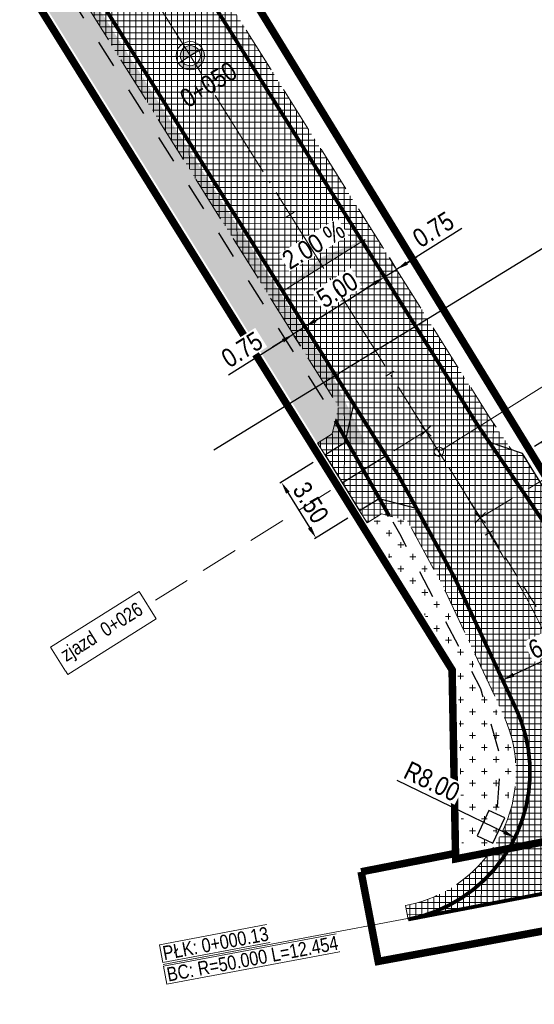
# Model space of a CAD drawing. Header units: metres. Extents: x 6467369 to 7543668, y 5829073 to 6004987.
# Tile 2 of 256: x 7543581 to 7543609, y 5829073 to 5829125. Entities that reach past the tile are written whole.
import ezdxf

# ---------------------------------------------------------------- set-up
doc = ezdxf.new("R2010")
doc.units = ezdxf.units.M
for name, pattern in [('1', [0]), ('3', [1, 0.5, -0.5]), ('ACAD_ISO04W100', [30, 24, -3, 0, -3]), ('DASHED', [0.75, 0.5, -0.25]), ('DASHED2', [0.375, 0.25, -0.125]), ('GDE', [0]), ('HIDDEN', [0.375, 0.25, -0.125]), ('JIS_02_2.0', [3, 2, -1]), ('PHANTOM2', [1.25, 0.625, -0.125, 0.125, -0.125, 0.125, -0.125])]:
    doc.linetypes.add(name, pattern=pattern)
doc.layers.get('0').update_dxf_attribs({"lineweight": 0})
doc.layers.get('Defpoints').update_dxf_attribs({"lineweight": 0})
for name, color, linetype, lineweight in [('_D-krawędź jezdni', 253, 'Continuous', 30), ('_D-krawędź pobocza', 253, 'HIDDEN', 15), ('_D-krawężnik wyniesiony BET', 7, 'Continuous', 30), ('_D-krawężnik zaniżony BET', 7, 'DASHED', 30), ('_D-kreskowanie jezdni', 254, 'Continuous', 13), ('_D-kreskowanie pobocze', 32, '1', 13), ('_D-kreskowanie zakrzaczenia', 240, 'Continuous', 9), ('_D-kreskowanie zjazd MB', 4, '1', 13), ('_D-linia ograniczonego użytkowania', 150, 'GDE', 18), ('_D-linia rozgraniczająca inw.', 6, 'GDE', 18), ('_D-wymiary-plan', 5, 'Continuous', 0), ('_Opis', 7, 'Continuous', 0), ('_T-obiekt studnia kanału tech', 30, '1', 30), ('_T-trasa kanał technologiczny', 30, '3', 30), ('C-DROGI-SYTUACJA-ETYKIETY', 7, 'Continuous', 0), ('C-ROAD', 7, 'Continuous', 0), ('C-ROAD-TEXT', 11, 'Continuous', 0)]:
    doc.layers.add(name, color=color, linetype=linetype, lineweight=lineweight)
doc.layers.add('_pomocnicza', color=6, linetype='Continuous', lineweight=30, plot=False)
doc.layers.add('_T-rura osłonowa kanał tech', color=250, linetype='Continuous', lineweight=80, transparency=0.45)
doc.styles.add('ROAD SYSTEM', font='ARIALN.TTF', dxfattribs={"height": 10})
doc.styles.add('STYLE2', font='ARIALN.TTF', dxfattribs={"height": 1})
doc.dimstyles.new('Standard - DROGA wymiary zrobione przez Daniela', dxfattribs={"dimscale": 0.5, "dimtxt": 1, "dimasz": 1.3, "dimexe": 0.18, "dimexo": 1.5, "dimgap": 0.5, "dimtad": 1, "dimrnd": 0.05, "dimzin": 0, "dimdsep": 46, "dimtxsty": 'STYLE2', "dimcen": 0.09, "dimadec": 0, "dimazin": 0, "dimtfac": 1, "dimtofl": 0, "dimtmove": 1, "dimatfit": 3, "dimfxl": 1, "dimtfill": 1, "dimtolj": 1, "dimtzin": 0, "dimarcsym": 1})

# ---------------------------------------------------------------- blocks, each defined once
blk = doc.blocks.new('*D109')
at = {"layer": '_D-wymiary-plan', "color": 0, "lineweight": -2, "ltscale": 0.01, "transparency": 16777216}
for p, q in [((7543600.137, 5829112.356), (7543600.488, 5829111.797)), ((7543596.851, 5829109.408), (7543599.985, 5829111.375)), ((7543595.902, 5829109.698), (7543596.253, 5829109.139))]:
    blk.add_line(p, q, dxfattribs=at)
at = {"layer": '_D-wymiary-plan', "color": 0, "ltscale": 0.01, "transparency": 16777216}
for points in [[(7543599.927, 5829111.467), (7543600.042, 5829111.284), (7543600.535, 5829111.721)], [(7543596.794, 5829109.5), (7543596.909, 5829109.317), (7543596.301, 5829109.063)]]:
    blk.add_solid(points, dxfattribs=at)
at = {"layer": 'Defpoints', "color": 0, "ltscale": 0.01, "transparency": 16777216}
for p in [(7543600.535, 5829111.721), (7543600.535, 5829111.721), (7543596.301, 5829109.063)]:
    blk.add_point(p, dxfattribs=at)
at = {"layer": '_D-wymiary-plan', "color": 0, "ltscale": 0.01, "transparency": 16777216, "insert": (7543598.014, 5829111.036), "char_height": 1, "attachment_point": 5, "rotation": 32.1182, "style": 'STYLE2', "bg_fill": 3, "box_fill_scale": 1.1, "bg_fill_color": 256, "bg_fill_true_color": 13158600, "bg_fill_transparency": 0}
blk.add_mtext('\\A1;5.00', dxfattribs=at)
blk = doc.blocks.new('*D110')
at = {"layer": '_D-wymiary-plan', "color": 0, "lineweight": -2, "ltscale": 0.01, "transparency": 16777216}
for p, q in [((7543604.651, 5829114.305), (7543601.171, 5829112.12)), ((7543600.772, 5829112.755), (7543601.123, 5829112.196)), ((7543601.721, 5829112.465), (7543602.272, 5829112.811)), ((7543600.535, 5829111.721), (7543601.171, 5829112.12)), ((7543599.985, 5829111.375), (7543599.434, 5829111.03)), ((7543600.934, 5829111.086), (7543600.583, 5829111.645))]:
    blk.add_line(p, q, dxfattribs=at)
at = {"layer": '_D-wymiary-plan', "color": 0, "ltscale": 0.01, "transparency": 16777216}
for points in [[(7543601.664, 5829112.557), (7543601.779, 5829112.374), (7543601.171, 5829112.12)], [(7543599.927, 5829111.467), (7543600.042, 5829111.284), (7543600.535, 5829111.721)]]:
    blk.add_solid(points, dxfattribs=at)
at = {"layer": 'Defpoints', "color": 0, "ltscale": 0.01, "transparency": 16777216}
for p in [(7543601.171, 5829112.12), (7543601.171, 5829112.12), (7543600.535, 5829111.721)]:
    blk.add_point(p, dxfattribs=at)
at = {"layer": '_D-wymiary-plan', "color": 0, "ltscale": 0.01, "transparency": 16777216, "insert": (7543603.13, 5829114.248), "char_height": 1, "attachment_point": 5, "rotation": 32.1182, "style": 'STYLE2', "bg_fill": 3, "box_fill_scale": 1.1, "bg_fill_color": 256, "bg_fill_true_color": 13158600, "bg_fill_transparency": 0}
blk.add_mtext('\\A1;0.75', dxfattribs=at)
blk = doc.blocks.new('*D111')
at = {"layer": '_D-wymiary-plan', "color": 0, "lineweight": -2, "ltscale": 0.01, "transparency": 16777216}
for p, q in [((7543596.851, 5829109.408), (7543597.402, 5829109.754)), ((7543596.301, 5829109.063), (7543595.665, 5829108.664)), ((7543596.699, 5829108.427), (7543596.348, 5829108.986)), ((7543592.224, 5829106.504), (7543595.665, 5829108.664)), ((7543595.115, 5829108.318), (7543594.564, 5829107.973)), ((7543596.064, 5829108.029), (7543595.713, 5829108.588))]:
    blk.add_line(p, q, dxfattribs=at)
at = {"layer": '_D-wymiary-plan', "color": 0, "ltscale": 0.01, "transparency": 16777216}
for points in [[(7543596.794, 5829109.5), (7543596.909, 5829109.317), (7543596.301, 5829109.063)], [(7543595.057, 5829108.41), (7543595.172, 5829108.227), (7543595.665, 5829108.664)]]:
    blk.add_solid(points, dxfattribs=at)
at = {"layer": 'Defpoints', "color": 0, "ltscale": 0.01, "transparency": 16777216}
for p in [(7543596.301, 5829109.063), (7543595.665, 5829108.664), (7543595.665, 5829108.664)]:
    blk.add_point(p, dxfattribs=at)
at = {"layer": '_D-wymiary-plan', "color": 0, "ltscale": 0.01, "transparency": 16777216, "insert": (7543592.936, 5829107.849), "char_height": 1, "attachment_point": 5, "rotation": 32.1182, "style": 'STYLE2', "bg_fill": 3, "box_fill_scale": 1.1, "bg_fill_color": 256, "bg_fill_true_color": 13158600, "bg_fill_transparency": 0}
blk.add_mtext('\\A1;0.75', dxfattribs=at)
blk = doc.blocks.new('*D112')
at = {"layer": '_D-wymiary-plan', "color": 0, "lineweight": -2, "ltscale": 0.01, "transparency": 16777216}
for p, q in [((7543611.846, 5829092.594), (7543607.409, 5829090.515)), ((7543612.753, 5829092.191), (7543612.473, 5829092.788)), ((7543606.502, 5829090.918), (7543606.782, 5829090.32))]:
    blk.add_line(p, q, dxfattribs=at)
at = {"layer": '_D-wymiary-plan', "color": 0, "ltscale": 0.01, "transparency": 16777216}
for points in [[(7543611.8, 5829092.692), (7543611.892, 5829092.496), (7543612.435, 5829092.87)], [(7543607.363, 5829090.613), (7543607.455, 5829090.417), (7543606.821, 5829090.239)]]:
    blk.add_solid(points, dxfattribs=at)
at = {"layer": 'Defpoints', "color": 0, "ltscale": 0.01, "transparency": 16777216}
for p in [(7543612.435, 5829092.87), (7543606.821, 5829090.239), (7543606.821, 5829090.239)]:
    blk.add_point(p, dxfattribs=at)
at = {"layer": '_D-wymiary-plan', "color": 0, "ltscale": 0.01, "transparency": 16777216, "insert": (7543609.305, 5829092.243), "char_height": 1, "attachment_point": 5, "rotation": 25.1093, "style": 'STYLE2', "bg_fill": 3, "box_fill_scale": 1.1, "bg_fill_color": 256, "bg_fill_true_color": 13158600, "bg_fill_transparency": 0}
blk.add_mtext('\\A1;6.20', dxfattribs=at)
blk = doc.blocks.new('*D114')
at = {"layer": '_D-wymiary-plan', "color": 0, "lineweight": -2, "ltscale": 0.01, "transparency": 16777216}
blk.add_line((7543601.194, 5829084.892), (7543606.9, 5829082.129), dxfattribs=at)
at = {"layer": '_D-wymiary-plan', "color": 0, "ltscale": 0.01, "transparency": 16777216}
blk.add_solid([(7543606.947, 5829082.226), (7543606.853, 5829082.031), (7543607.485, 5829081.845)], dxfattribs=at)
at = {"layer": 'Defpoints', "color": 0, "ltscale": 0.01, "transparency": 16777216}
for p in [(7543600.285, 5829085.333), (7543607.485, 5829081.845)]:
    blk.add_point(p, dxfattribs=at)
at = {"layer": '_D-wymiary-plan', "color": 0, "ltscale": 0.01, "transparency": 16777216, "insert": (7543603.061, 5829084.833), "char_height": 1, "attachment_point": 5, "rotation": 334.1565, "style": 'STYLE2', "bg_fill": 3, "box_fill_scale": 1.1, "bg_fill_color": 256, "bg_fill_true_color": 13158600, "bg_fill_transparency": 0}
blk.add_mtext('\\A1;R8.00', dxfattribs=at)
blk = doc.blocks.new('*D115')
at = {"layer": '_D-wymiary-plan', "color": 0, "lineweight": -2, "ltscale": 0.01, "transparency": 16777216}
for p, q in [((7543608.528, 5829102.702), (7543608.954, 5829102.966)), ((7543610.38, 5829100.493), (7543609.22, 5829102.366)), ((7543610.372, 5829099.724), (7543610.798, 5829099.988))]:
    blk.add_line(p, q, dxfattribs=at)
at = {"layer": '_D-wymiary-plan', "color": 0, "ltscale": 0.01, "transparency": 16777216}
for points in [[(7543609.312, 5829102.423), (7543609.127, 5829102.309), (7543608.877, 5829102.918)], [(7543610.472, 5829100.55), (7543610.287, 5829100.436), (7543610.722, 5829099.94)]]:
    blk.add_solid(points, dxfattribs=at)
at = {"layer": 'Defpoints', "color": 0, "ltscale": 0.01, "transparency": 16777216}
for p in [(7543608.877, 5829102.918), (7543607.89, 5829102.307), (7543609.735, 5829099.329)]:
    blk.add_point(p, dxfattribs=at)
at = {"layer": '_D-wymiary-plan', "color": 0, "ltscale": 0.01, "transparency": 16777216, "insert": (7543610.446, 5829101.83), "char_height": 1, "attachment_point": 5, "rotation": 301.77, "style": 'STYLE2', "bg_fill": 3, "box_fill_scale": 1.1, "bg_fill_color": 256, "bg_fill_true_color": 13158600, "bg_fill_transparency": 0}
blk.add_mtext('\\A1;3.50', dxfattribs=at)
blk = doc.blocks.new('*D131')
at = {"layer": '_D-wymiary-plan', "color": 0, "lineweight": -2, "ltscale": 0.01, "transparency": 16777216}
for p, q in [((7543596.722, 5829101.83), (7543594.958, 5829100.734)), ((7543595.377, 5829100.229), (7543596.538, 5829098.361)), ((7543598.569, 5829098.858), (7543596.805, 5829097.761))]:
    blk.add_line(p, q, dxfattribs=at)
at = {"layer": '_D-wymiary-plan', "color": 0, "ltscale": 0.01, "transparency": 16777216}
for points in [[(7543595.469, 5829100.286), (7543595.285, 5829100.172), (7543595.034, 5829100.781)], [(7543596.63, 5829098.418), (7543596.446, 5829098.304), (7543596.882, 5829097.809)]]:
    blk.add_solid(points, dxfattribs=at)
at = {"layer": 'Defpoints', "color": 0, "ltscale": 0.01, "transparency": 16777216}
for p in [(7543597.359, 5829102.226), (7543599.206, 5829099.254), (7543596.882, 5829097.809)]:
    blk.add_point(p, dxfattribs=at)
at = {"layer": '_D-wymiary-plan', "color": 0, "ltscale": 0.01, "transparency": 16777216, "insert": (7543596.604, 5829099.697), "char_height": 1, "attachment_point": 5, "rotation": 301.8612, "style": 'STYLE2', "bg_fill": 3, "box_fill_scale": 1.1, "bg_fill_color": 256, "bg_fill_true_color": 13158600, "bg_fill_transparency": 0}
blk.add_mtext('\\A1;3.50', dxfattribs=at)
blk = doc.blocks.new('kilometraz2')
at = {"linetype": 'ByBlock', "lineweight": -2}
for points in [[(0, 0.5), (0, 0.7, 0.414214), (-0.7, 0, 0.414214), (0, -0.7), (0, -0.5, -0.414214), (-0.5, 0, -0.414214)], [(0, -0.5, 0.414214), (0.5, 0, 0.414214), (0, 0.5)]]:
    blk.add_hatch(color=0, dxfattribs=at).paths.add_polyline_path(points)
at = {"color": 0, "linetype": 'ByBlock', "lineweight": -2}
for p, q in [((0, 0.5), (0, 0.7)), ((0, 0.5), (0, -0.5)), ((0, -0.5), (0, -0.7))]:
    blk.add_line(p, q, dxfattribs=at)
for radius in [0.7, 0.5]:
    blk.add_circle((0, 0), radius, dxfattribs=at)
blk = doc.blocks.new('AeccTickCircle')
blk.add_circle((0, 0), 1)
blk = doc.blocks.new('AeccTickLine')
blk.add_line((0, -0.5), (0, 0.5))

msp = doc.modelspace()

# ---------------------------------------------------------------- hatches: boundary and pattern name
at = {"layer": '_D-kreskowanie jezdni', "ltscale": 0.01, "transparency": 33554610}
h = msp.add_hatch(dxfattribs=at)
h.set_pattern_fill('ANSI37', color=256, scale=0.1, angle=45)
edge = h.paths.add_edge_path()
edge.add_line((7543541.948, 5829205.051), (7543539.962, 5829208.288))
edge.add_line((7543539.962, 5829208.288), (7543536.326, 5829204.653))
edge.add_line((7543536.326, 5829204.653), (7543537.7, 5829202.414))
edge.add_line((7543537.7, 5829202.414), (7543597.914, 5829106.492))
edge.add_line((7543597.914, 5829106.492), (7543601.244, 5829101.187))
edge.add_line((7543601.244, 5829101.187), (7543601.307, 5829101.076))
edge.add_line((7543601.307, 5829101.076), (7543604.277, 5829095.666))
edge.add_line((7543604.277, 5829095.666), (7543607.529, 5829088.727))
edge.add_arc((7543600.285, 5829085.333), 8, -79.1489, 25.1093, ccw=False)
edge.add_line((7543601.791, 5829077.476), (7543623.839, 5829081.702))
edge.add_arc((7543622.333, 5829089.559), 8, 198.2095, 280.8497, ccw=False)
edge.add_arc((7543564.293, 5829070.466), 53.1, 18.2095, 24.9562)
edge.add_line((7543612.435, 5829092.87), (7543609.116, 5829098.497))
edge.add_line((7543609.116, 5829098.497), (7543605.552, 5829103.741))
edge.add_line((7543605.552, 5829103.741), (7543605.479, 5829103.846))
edge.add_line((7543605.479, 5829103.846), (7543602.176, 5829109.108))
edge.add_line((7543602.176, 5829109.108), (7543541.948, 5829205.051))
at = {"layer": '_D-kreskowanie pobocze', "ltscale": 0.01, "transparency": 33554623}
h = msp.add_hatch(dxfattribs=at)
h.set_pattern_fill('NET', color=256, scale=0.1)
h.paths.add_polyline_path([(7543542.586, 5829205.447), (7543540.507, 5829208.833), (7543539.962, 5829208.288), (7543541.948, 5829205.051), (7543605.479, 5829103.846), (7543605.552, 5829103.741), (7543606.114, 5829102.914), (7543607.295, 5829102.51), (7543606.17, 5829104.166), (7543606.105, 5829104.259)])
h.paths.add_polyline_path([(7543537.7, 5829202.414), (7543536.326, 5829204.653), (7543535.781, 5829204.107), (7543537.063, 5829202.018), (7543598.085, 5829104.809), (7543597.749, 5829103.353), (7543596.96, 5829102.861), (7543597.359, 5829102.226), (7543598.41, 5829102.881), (7543598.886, 5829104.944)])
h = msp.add_hatch(dxfattribs=at)
h.set_pattern_fill('NET', color=256, scale=0.1)
h.paths.add_polyline_path([(7543602.241, 5829099.376), (7543600.242, 5829099.899), (7543599.206, 5829099.254), (7543599.603, 5829098.617), (7543600.365, 5829099.091), (7543601.738, 5829098.732), (7543603.608, 5829095.326), (7543606.85, 5829088.409, -0.489128), (7543601.65, 5829078.212), (7543601.791, 5829077.476, 0.489128), (7543607.529, 5829088.727), (7543604.277, 5829095.666)])
h.paths.add_polyline_path([(7543609.75, 5829098.898), (7543609.728, 5829098.93), (7543609.706, 5829097.496), (7543612.435, 5829092.87, -0.029447), (7543614.733, 5829087.059, 0.377071), (7543623.839, 5829081.702), (7543623.697, 5829082.438, -0.377072), (7543615.446, 5829087.293, 0.029617), (7543613.099, 5829093.219)])
at = {"layer": '_D-kreskowanie zakrzaczenia', "lineweight": 13, "ltscale": 0.01, "transparency": 33554610}
h = msp.add_hatch(dxfattribs=at)
h.set_pattern_fill('CROSS', color=256, scale=0.1)
h.paths.add_polyline_path([(7543601.522, 5829098.773), (7543599.537, 5829098.727), (7543604.431, 5829090.867), (7543604.66, 5829081.065), (7543606.145, 5829081.354), (7543606.799, 5829082.78), (7543607.08, 5829083.691), (7543607.249, 5829084.562), (7543607.328, 5829085.411), (7543607.325, 5829086.264), (7543607.239, 5829087.111)])
at = {"layer": '_D-kreskowanie zjazd MB', "ltscale": 0.01, "transparency": 33554623}
h = msp.add_hatch(dxfattribs=at)
h.set_pattern_fill('NET', color=256, scale=0.1)
h.paths.add_polyline_path([(7543607.89, 5829102.307), (7543606.114, 5829102.914), (7543609.116, 5829098.497), (7543609.706, 5829097.496), (7543609.735, 5829099.329)])
h.paths.add_polyline_path([(7543598.886, 5829104.944), (7543598.41, 5829102.881), (7543597.359, 5829102.226), (7543599.206, 5829099.254), (7543600.242, 5829099.899), (7543602.241, 5829099.376), (7543601.307, 5829101.076), (7543601.244, 5829101.187)])
h.paths.add_polyline_path([(7543400.24, 5829486.098), (7543400.037, 5829486.01), (7543398.073, 5829486.79, 0.005462), (7543400.673, 5829480.832), (7543401.436, 5829482.802), (7543401.711, 5829482.921)])
h.paths.add_polyline_path([(7543370.654, 5829564.088), (7543368.744, 5829565.067), (7543368.813, 5829564.829), (7543368.885, 5829564.585, 0.007592), (7543370.66, 5829558.856), (7543371.813, 5829560.782)])
h.paths.add_polyline_path([(7543341.949, 5829634.662), (7543341.083, 5829632.726), (7543339.915, 5829632.28), (7543341.164, 5829629.01), (7543342.332, 5829629.456), (7543344.268, 5829628.59)])
h.paths.add_polyline_path([(7543337.163, 5829664.779), (7543335.448, 5829665.731), (7543335.539, 5829665.486), (7543335.653, 5829665.183), (7543335.767, 5829664.879), (7543335.882, 5829664.575), (7543335.996, 5829664.271), (7543336.111, 5829663.966), (7543336.226, 5829663.662), (7543336.342, 5829663.358), (7543336.457, 5829663.054), (7543336.573, 5829662.749), (7543336.689, 5829662.445), (7543336.805, 5829662.14), (7543336.921, 5829661.836), (7543337.037, 5829661.531), (7543337.154, 5829661.226), (7543337.27, 5829660.921), (7543337.387, 5829660.616), (7543337.754, 5829659.654), (7543338.427, 5829661.515)])
h.paths.add_polyline_path([(7543320.419, 5829698.893), (7543319.348, 5829697.062), (7543317.257, 5829696.514), (7543318.155, 5829693.131), (7543320.235, 5829693.676), (7543322.066, 5829692.605)])
h.paths.add_polyline_path([(7543289.976, 5829840.217), (7543288.309, 5829841.224), (7543289.93, 5829835.036), (7543290.837, 5829836.824)])
at = {"layer": '_D-wymiary-plan', "transparency": 33554687}
h = msp.add_hatch(color=256, dxfattribs=at)
h.dxf.hatch_style = 1
h.paths.add_polyline_path([(7543599.491, 5829113.721), (7543597.173, 5829112.776), (7543595.261, 5829111.056)])

# ---------------------------------------------------------------- linework, layer by layer
at = {"layer": '_D-krawędź jezdni', "ltscale": 0.01, "flags": 128}
for points in [[(7543598.886, 5829104.944), (7543598.41, 5829102.881), (7543597.356, 5829102.225)], [(7543607.89, 5829102.307), (7543606.114, 5829102.914)], [(7543597.359, 5829102.226), (7543599.206, 5829099.254)], [(7543609.735, 5829099.329), (7543607.89, 5829102.307)], [(7543602.241, 5829099.376), (7543600.242, 5829099.899), (7543599.206, 5829099.254)]]:
    msp.add_lwpolyline(points, dxfattribs=at)
at = {"layer": '_D-krawędź pobocza', "ltscale": 10, "flags": 128}
for points in [[(7543401.486, 5829480.854, 0.008741), (7543405.913, 5829471.471), (7543406.054, 5829471.185), (7543406.196, 5829470.899), (7543406.338, 5829470.612), (7543406.481, 5829470.326), (7543406.623, 5829470.04), (7543406.766, 5829469.755), (7543406.91, 5829469.469), (7543407.053, 5829469.183), (7543407.197, 5829468.897), (7543407.341, 5829468.611), (7543407.486, 5829468.325), (7543407.63, 5829468.039), (7543407.775, 5829467.753), (7543407.92, 5829467.468), (7543408.066, 5829467.182), (7543408.211, 5829466.896), (7543408.357, 5829466.61), (7543408.503, 5829466.324), (7543408.649, 5829466.038), (7543408.795, 5829465.752), (7543408.942, 5829465.466), (7543409.088, 5829465.18), (7543409.235, 5829464.893), (7543409.382, 5829464.607), (7543409.529, 5829464.321), (7543409.676, 5829464.035), (7543409.823, 5829463.748), (7543409.971, 5829463.462), (7543410.118, 5829463.175), (7543410.265, 5829462.888), (7543410.413, 5829462.601), (7543448.491, 5829388.566), (7543448.609, 5829388.336), (7543448.727, 5829388.106), (7543448.846, 5829387.877), (7543448.964, 5829387.647), (7543449.082, 5829387.417), (7543449.2, 5829387.187), (7543449.318, 5829386.957), (7543449.436, 5829386.726), (7543449.555, 5829386.496), (7543449.673, 5829386.265), (7543449.791, 5829386.035), (7543449.909, 5829385.804), (7543450.027, 5829385.573), (7543450.145, 5829385.342), (7543450.263, 5829385.11), (7543450.381, 5829384.879), (7543450.499, 5829384.647), (7543450.616, 5829384.416), (7543450.734, 5829384.184), (7543450.851, 5829383.951), (7543450.969, 5829383.719), (7543451.086, 5829383.487), (7543451.203, 5829383.254), (7543451.32, 5829383.021), (7543451.437, 5829382.788), (7543451.554, 5829382.555), (7543451.671, 5829382.322), (7543451.787, 5829382.088), (7543451.903, 5829381.854), (7543452.02, 5829381.62), (7543452.135, 5829381.386, -0.008336), (7543455.75, 5829373.755), (7543455.858, 5829373.517), (7543455.965, 5829373.279), (7543456.073, 5829373.041), (7543456.18, 5829372.803), (7543456.286, 5829372.564), (7543456.393, 5829372.326), (7543456.499, 5829372.088), (7543456.605, 5829371.85), (7543456.711, 5829371.612), (7543456.816, 5829371.374), (7543456.922, 5829371.136), (7543457.027, 5829370.898), (7543457.132, 5829370.66), (7543457.237, 5829370.422), (7543457.341, 5829370.184), (7543457.446, 5829369.946), (7543457.55, 5829369.709), (7543457.654, 5829369.471), (7543457.758, 5829369.233), (7543457.862, 5829368.996), (7543457.966, 5829368.758), (7543458.069, 5829368.52), (7543458.173, 5829368.283), (7543458.276, 5829368.046), (7543458.379, 5829367.808), (7543458.482, 5829367.571), (7543458.585, 5829367.334), (7543458.688, 5829367.097), (7543458.791, 5829366.86), (7543458.894, 5829366.623), (7543458.997, 5829366.386), (7543488.102, 5829299.366), (7543488.239, 5829299.051), (7543488.376, 5829298.735), (7543488.513, 5829298.42), (7543488.65, 5829298.105), (7543488.787, 5829297.79), (7543488.924, 5829297.476), (7543489.061, 5829297.161), (7543489.198, 5829296.847), (7543489.335, 5829296.533), (7543489.472, 5829296.219), (7543489.609, 5829295.906), (7543489.747, 5829295.593), (7543489.884, 5829295.28), (7543490.022, 5829294.967), (7543490.16, 5829294.654), (7543490.298, 5829294.342), (7543490.436, 5829294.03), (7543490.574, 5829293.719), (7543490.713, 5829293.408), (7543490.852, 5829293.097), (7543490.991, 5829292.786), (7543491.131, 5829292.476), (7543491.27, 5829292.166), (7543491.411, 5829291.857), (7543491.551, 5829291.547), (7543491.692, 5829291.238), (7543491.833, 5829290.93), (7543491.975, 5829290.622), (7543492.117, 5829290.314), (7543492.259, 5829290.007), (7543492.402, 5829289.699, 0.02187), (7543500.347, 5829274.441), (7543500.517, 5829274.148), (7543500.687, 5829273.855), (7543500.858, 5829273.562), (7543501.029, 5829273.27), (7543501.201, 5829272.977), (7543501.374, 5829272.685), (7543501.546, 5829272.392), (7543501.72, 5829272.1), (7543501.893, 5829271.808), (7543502.068, 5829271.515), (7543502.242, 5829271.223), (7543502.417, 5829270.931), (7543502.593, 5829270.639), (7543502.769, 5829270.347), (7543502.945, 5829270.055), (7543503.122, 5829269.763), (7543503.299, 5829269.471), (7543503.476, 5829269.179), (7543503.653, 5829268.886), (7543503.831, 5829268.594), (7543504.009, 5829268.302), (7543504.188, 5829268.01), (7543504.366, 5829267.718), (7543504.545, 5829267.425), (7543504.724, 5829267.133), (7543504.903, 5829266.84), (7543505.083, 5829266.548), (7543505.262, 5829266.255), (7543505.442, 5829265.962), (7543505.622, 5829265.669), (7543505.802, 5829265.376), (7543542.586, 5829205.447), (7543606.105, 5829104.259), (7543606.17, 5829104.166), (7543607.295, 5829102.51)], [(7543601.791, 5829077.476), (7543601.65, 5829078.212, 0.489128), (7543606.85, 5829088.409), (7543603.608, 5829095.326), (7543601.738, 5829098.732), (7543600.365, 5829099.091), (7543599.603, 5829098.617), (7543599.206, 5829099.254)]]:
    msp.add_lwpolyline(points, format="xyb", dxfattribs=at)
at = {"layer": '_D-krawężnik wyniesiony BET', "const_width": 0.2, "flags": 128}
msp.add_lwpolyline([(7543541.948, 5829205.051), (7543605.479, 5829103.846), (7543605.552, 5829103.741), (7543609.116, 5829098.497), (7543612.435, 5829092.87, -0.029447), (7543614.733, 5829087.059, 0.377072), (7543623.839, 5829081.702, 0.377072)], format="xyb", dxfattribs=at)
at = {"layer": '_D-krawężnik wyniesiony BET', "flags": 128}
msp.add_lwpolyline([(7543601.791, 5829077.476, 0.2, 0.2, 0.489128), (7543607.529, 5829088.727, 0.2, 0.2, 0), (7543604.277, 5829095.666, 0.2, 0.2, 0), (7543601.307, 5829101.076, 0.2, 0.2, 0), (7543601.244, 5829101.187, 0.2, 0.2, 0), (7543537.7, 5829202.414, 0.2, 0.2, 0)], format="xyseb", dxfattribs=at)
at = {"layer": '_D-krawężnik zaniżony BET', "ltscale": 3, "const_width": 0.2, "flags": 128}
msp.add_lwpolyline([(7543623.839, 5829081.702), (7543601.975, 5829077.511), (7543601.791, 5829077.476)], dxfattribs=at)
at = {"layer": '_D-linia ograniczonego użytkowania', "linetype": 'PHANTOM2', "ltscale": 5, "const_width": 0.4, "flags": 128}
for points in [[(7543599.283, 5829080.015), (7543600.194, 5829075.24), (7543627.133, 5829080.211), (7543626.105, 5829085.248), (7543619.501, 5829083.959)], [(7543604.363, 5829081.006), (7543599.283, 5829080.015)]]:
    msp.add_lwpolyline(points, dxfattribs=at)
at = {"layer": '_D-wymiary-plan', "ltscale": 0.01, "flags": 128}
msp.add_lwpolyline([(7543595.261, 5829111.056), (7543599.491, 5829113.721)], dxfattribs=at)
at = {"layer": '_pomocnicza', "ltscale": 0.01, "flags": 128}
msp.add_lwpolyline([(7543600.614, 5829102.191), (7543598.281, 5829100.739)], dxfattribs=at)
at = {"layer": '_T-obiekt studnia kanału tech', "ltscale": 0.01, "flags": 128}
msp.add_lwpolyline([(7543606.307, 5829081.538), (7543606.935, 5829082.9), (7543606.09, 5829083.289), (7543605.462, 5829081.927), (7543606.307, 5829081.538)], dxfattribs=at)
at = {"layer": '_T-rura osłonowa kanał tech', "ltscale": 0.01, "flags": 128}
msp.add_lwpolyline([(7543600.802, 5829098.977), (7543597.912, 5829104.057)], dxfattribs=at)
at = {"layer": 'C-DROGI-SYTUACJA-ETYKIETY', "color": 7, "linetype": 'Continuous', "lineweight": 0}
for p, q in [((7543594.42, 5829076.252), (7543594.241, 5829077.201)), ((7543598.135, 5829075.756), (7543597.954, 5829076.715))]:
    msp.add_line(p, q, dxfattribs=at)
at = {"layer": 'C-ROAD-TEXT', "color": 7, "linetype": 'Continuous', "lineweight": 0}
for p, q in [((7543602.446, 5829103.242), (7543603.011, 5829103.808)), ((7543602.446, 5829103.808), (7543603.011, 5829103.242)), ((7543605.341, 5829098.594), (7543605.906, 5829099.16)), ((7543605.341, 5829099.16), (7543605.906, 5829098.594))]:
    msp.add_line(p, q, dxfattribs=at)

# ---------------------------------------------------------------- block references
at = {"layer": 'C-DROGI-SYTUACJA-ETYKIETY', "color": 7, "linetype": 'Continuous', "lineweight": 9, "ltscale": 0.01, "xscale": 1.071428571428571, "yscale": 1.071428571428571, "zscale": 1.071428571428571, "rotation": 122.1181601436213}
msp.add_blockref('kilometraz2', (7543590.181, 5829123.514), dxfattribs=at)
at = {"layer": 'C-DROGI-SYTUACJA-ETYKIETY', "color": 7, "linetype": 'Continuous', "lineweight": 30, "ltscale": 0.01, "xscale": 0.5, "yscale": 0.5, "zscale": 0.5}
for p, rotation in [((7543590.181, 5829123.514), 122.1181601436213), ((7543600.814, 5829106.575), 122.1181601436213), ((7543606.101, 5829098.087), 120.9345954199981)]:
    msp.add_blockref('AeccTickLine', p, dxfattribs=dict(at, rotation=rotation))
at = {"layer": 'C-DROGI-SYTUACJA-ETYKIETY', "color": 7, "linetype": 'Continuous', "lineweight": 0, "ltscale": 0.01, "extrusion": (1.03722e-16, 6.51104e-17, -1), "xscale": 0.2500000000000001, "yscale": 0.2500000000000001, "zscale": 0.2500000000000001, "rotation": 57.88183985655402}
msp.add_blockref('AeccTickCircle', (-7543603.429, 5829102.409, 0), dxfattribs=at)

# ---------------------------------------------------------------- texts
at = {"layer": 'C-DROGI-SYTUACJA-ETYKIETY', "color": 7, "linetype": 'Continuous', "lineweight": 0, "insert": (7543590.879, 5829122.402), "char_height": 1, "attachment_point": 2, "rotation": 32.1182, "style": 'STYLE2'}
msp.add_mtext('0+050', dxfattribs=at)

# ---------------------------------------------------------------- next in the draw order: texts
at = {"layer": '_D-wymiary-plan', "ltscale": 0.01, "insert": (7543597.015, 5829113), "char_height": 1, "attachment_point": 8, "rotation": 31.4646, "style": 'STYLE2', "bg_fill": 3, "box_fill_scale": 1.05, "bg_fill_color": 256, "bg_fill_transparency": 0}
msp.add_mtext('2.00 %', dxfattribs=at)
at = {"layer": 'C-DROGI-SYTUACJA-ETYKIETY', "color": 7, "linetype": 'Continuous', "lineweight": 0, "insert": (7543588.797, 5829075.293), "char_height": 0.75, "width": 5.65851, "attachment_point": 7, "rotation": 10.6845, "style": 'ROAD SYSTEM', "bg_fill": 3, "box_fill_scale": 1.133333, "bg_fill_color": 256, "bg_fill_true_color": 13158600, "bg_fill_transparency": 0}
msp.add_mtext('PŁK: 0+000.13', dxfattribs=at)

# ---------------------------------------------------------------- next in the draw order: hatches: boundary and pattern name
at = {"layer": '_D-kreskowanie zakrzaczenia', "lineweight": 13, "ltscale": 0.01, "transparency": 33554610}
h = msp.add_hatch(dxfattribs=at)
h.set_pattern_fill('CROSS', color=256, scale=0.1)
h.paths.add_polyline_path([(7543486.127, 5829290.865), (7543485.54, 5829290.36), (7543485.54, 5829290.36), (7543483.396, 5829288.515), (7543483.396, 5829288.515), (7543487.966, 5829277.942), (7543570.365, 5829145.586), (7543596.173, 5829104.13), (7543596.983, 5829102.825), (7543599.532, 5829102.831), (7543597.65, 5829106.67), (7543574.342, 5829143.226), (7543543.997, 5829191.348), (7543510.972, 5829244.363), (7543501.382, 5829260.096), (7543490.478, 5829280.474)])

# ---------------------------------------------------------------- next in the draw order: linework, layer by layer
at = {"layer": '_D-krawędź pobocza', "ltscale": 10, "flags": 128}
msp.add_lwpolyline([(7543597.359, 5829102.226), (7543596.96, 5829102.861), (7543597.749, 5829103.353), (7543598.085, 5829104.809), (7543537.063, 5829202.018), (7543500.262, 5829261.976), (7543500.082, 5829262.269), (7543499.902, 5829262.562), (7543499.722, 5829262.856), (7543499.542, 5829263.15), (7543499.361, 5829263.444), (7543499.181, 5829263.738), (7543499.001, 5829264.033), (7543498.821, 5829264.327), (7543498.64, 5829264.622), (7543498.46, 5829264.917), (7543498.28, 5829265.213), (7543498.1, 5829265.508), (7543497.92, 5829265.804), (7543497.741, 5829266.101), (7543497.561, 5829266.397), (7543497.381, 5829266.694), (7543497.202, 5829266.991), (7543497.023, 5829267.289), (7543496.844, 5829267.587), (7543496.665, 5829267.885), (7543496.487, 5829268.183), (7543496.309, 5829268.482), (7543496.131, 5829268.781), (7543495.953, 5829269.081), (7543495.776, 5829269.381), (7543495.599, 5829269.681), (7543495.422, 5829269.982), (7543495.246, 5829270.284), (7543495.07, 5829270.585), (7543494.894, 5829270.887), (7543494.719, 5829271.189, -0.02187), (7543486.511, 5829286.952), (7543486.364, 5829287.269), (7543486.217, 5829287.586), (7543486.07, 5829287.904), (7543485.925, 5829288.221), (7543485.779, 5829288.538), (7543485.635, 5829288.855), (7543485.491, 5829289.172), (7543485.347, 5829289.49), (7543485.204, 5829289.807), (7543485.061, 5829290.125), (7543484.919, 5829290.442), (7543484.777, 5829290.759), (7543484.636, 5829291.076), (7543484.495, 5829291.394), (7543484.354, 5829291.711), (7543484.214, 5829292.028), (7543484.074, 5829292.345), (7543483.934, 5829292.663), (7543483.795, 5829292.98), (7543483.656, 5829293.297), (7543483.517, 5829293.614), (7543483.379, 5829293.93), (7543483.24, 5829294.247), (7543483.102, 5829294.564), (7543482.964, 5829294.88), (7543482.827, 5829295.197), (7543482.689, 5829295.513), (7543482.552, 5829295.829), (7543482.414, 5829296.145), (7543482.277, 5829296.461), (7543482.14, 5829296.777), (7543453.035, 5829363.797), (7543452.932, 5829364.034), (7543452.829, 5829364.27), (7543452.727, 5829364.507), (7543452.624, 5829364.743), (7543452.521, 5829364.979), (7543452.419, 5829365.216), (7543452.316, 5829365.452), (7543452.213, 5829365.687), (7543452.111, 5829365.923), (7543452.008, 5829366.159), (7543451.905, 5829366.394), (7543451.802, 5829366.63), (7543451.699, 5829366.865), (7543451.596, 5829367.1), (7543451.493, 5829367.335), (7543451.39, 5829367.57), (7543451.287, 5829367.804), (7543451.184, 5829368.039), (7543451.081, 5829368.273), (7543450.977, 5829368.507), (7543450.874, 5829368.741), (7543450.77, 5829368.975), (7543450.666, 5829369.209), (7543450.562, 5829369.442), (7543450.458, 5829369.675), (7543450.354, 5829369.908), (7543450.249, 5829370.141), (7543450.145, 5829370.374), (7543450.04, 5829370.606), (7543449.935, 5829370.839), (7543449.83, 5829371.071, 0.008336), (7543446.308, 5829378.506), (7543446.195, 5829378.734), (7543446.082, 5829378.963), (7543445.969, 5829379.191), (7543445.855, 5829379.419), (7543445.741, 5829379.647), (7543445.626, 5829379.876), (7543445.512, 5829380.104), (7543445.397, 5829380.332), (7543445.282, 5829380.561), (7543445.167, 5829380.789), (7543445.051, 5829381.017), (7543444.936, 5829381.245), (7543444.82, 5829381.474), (7543444.704, 5829381.702), (7543444.588, 5829381.931), (7543444.471, 5829382.159), (7543444.355, 5829382.388), (7543444.238, 5829382.616), (7543444.122, 5829382.845), (7543444.005, 5829383.073), (7543443.887, 5829383.302), (7543443.77, 5829383.531), (7543443.653, 5829383.76), (7543443.535, 5829383.988), (7543443.418, 5829384.217), (7543443.3, 5829384.446), (7543443.183, 5829384.675), (7543443.065, 5829384.905), (7543442.947, 5829385.134), (7543442.829, 5829385.363), (7543442.711, 5829385.593), (7543404.633, 5829459.629), (7543404.485, 5829459.915), (7543404.337, 5829460.202), (7543404.19, 5829460.49), (7543404.042, 5829460.777), (7543403.895, 5829461.064), (7543403.747, 5829461.352), (7543403.599, 5829461.639), (7543403.452, 5829461.927), (7543403.304, 5829462.215), (7543403.156, 5829462.503), (7543403.009, 5829462.791), (7543402.861, 5829463.079), (7543402.714, 5829463.368), (7543402.567, 5829463.657), (7543402.419, 5829463.945), (7543402.272, 5829464.234), (7543402.125, 5829464.524), (7543401.978, 5829464.813), (7543401.832, 5829465.103), (7543401.685, 5829465.392), (7543401.538, 5829465.682), (7543401.392, 5829465.973), (7543401.246, 5829466.263), (7543401.1, 5829466.554), (7543400.954, 5829466.844), (7543400.809, 5829467.136), (7543400.663, 5829467.427), (7543400.518, 5829467.718), (7543400.373, 5829468.01), (7543400.228, 5829468.303), (7543400.084, 5829468.594, -0.019468), (7543390.471, 5829490.154), (7543390.35, 5829490.457), (7543390.229, 5829490.76), (7543390.109, 5829491.062), (7543389.989, 5829491.365), (7543389.87, 5829491.668), (7543389.75, 5829491.971), (7543389.631, 5829492.273), (7543389.513, 5829492.576), (7543389.394, 5829492.879), (7543389.276, 5829493.182), (7543389.159, 5829493.485), (7543389.041, 5829493.787), (7543388.924, 5829494.09), (7543388.806, 5829494.393), (7543388.69, 5829494.696), (7543388.573, 5829494.998), (7543388.456, 5829495.301), (7543388.34, 5829495.603), (7543388.224, 5829495.906), (7543388.108, 5829496.208), (7543387.992, 5829496.511), (7543387.877, 5829496.813), (7543387.761, 5829497.115), (7543387.646, 5829497.417), (7543387.53, 5829497.719), (7543387.415, 5829498.021), (7543387.3, 5829498.323), (7543387.185, 5829498.625), (7543387.07, 5829498.927), (7543386.955, 5829499.228), (7543386.84, 5829499.53), (7543369.863, 5829544.114), (7543369.771, 5829544.355), (7543369.679, 5829544.596), (7543369.587, 5829544.838), (7543369.495, 5829545.08), (7543369.403, 5829545.321), (7543369.311, 5829545.563), (7543369.219, 5829545.805), (7543369.128, 5829546.047), (7543369.036, 5829546.29), (7543368.944, 5829546.532), (7543368.852, 5829546.775), (7543368.76, 5829547.018), (7543368.669, 5829547.261), (7543368.577, 5829547.504), (7543368.486, 5829547.748), (7543368.394, 5829547.991), (7543368.303, 5829548.235), (7543368.212, 5829548.479), (7543368.121, 5829548.723), (7543368.03, 5829548.967), (7543367.939, 5829549.212), (7543367.849, 5829549.457), (7543367.759, 5829549.702), (7543367.668, 5829549.947), (7543367.578, 5829550.193), (7543367.489, 5829550.438), (7543367.399, 5829550.684), (7543367.31, 5829550.93), (7543367.221, 5829551.176), (7543367.132, 5829551.423), (7543367.044, 5829551.669, -0.014615), (7543363.367, 5829562.966), (7543363.294, 5829563.218), (7543363.22, 5829563.469), (7543363.147, 5829563.721), (7543363.075, 5829563.972), (7543363.002, 5829564.224), (7543362.93, 5829564.475), (7543362.859, 5829564.726), (7543362.787, 5829564.977), (7543362.716, 5829565.229), (7543362.645, 5829565.48), (7543362.575, 5829565.731), (7543362.504, 5829565.982), (7543362.434, 5829566.233), (7543362.364, 5829566.484), (7543362.295, 5829566.735), (7543362.225, 5829566.985), (7543362.156, 5829567.236), (7543362.087, 5829567.487), (7543362.018, 5829567.737), (7543361.949, 5829567.987), (7543361.88, 5829568.238), (7543361.812, 5829568.488), (7543361.743, 5829568.738), (7543361.675, 5829568.988), (7543361.607, 5829569.238), (7543361.539, 5829569.487), (7543361.471, 5829569.737), (7543361.403, 5829569.986), (7543361.335, 5829570.236), (7543361.268, 5829570.485), (7543361.2, 5829570.734), (7543355.355, 5829592.238), (7543355.287, 5829592.487), (7543355.22, 5829592.736), (7543355.152, 5829592.985), (7543355.084, 5829593.234), (7543355.017, 5829593.482), (7543354.949, 5829593.731), (7543354.881, 5829593.979), (7543354.814, 5829594.228), (7543354.746, 5829594.476), (7543354.678, 5829594.724), (7543354.61, 5829594.972), (7543354.543, 5829595.22), (7543354.475, 5829595.468), (7543354.407, 5829595.716), (7543354.339, 5829595.963), (7543354.27, 5829596.211), (7543354.202, 5829596.458), (7543354.134, 5829596.705), (7543354.065, 5829596.952), (7543353.997, 5829597.199), (7543353.928, 5829597.446), (7543353.859, 5829597.693), (7543353.791, 5829597.94), (7543353.722, 5829598.186), (7543353.652, 5829598.432), (7543353.583, 5829598.679), (7543353.514, 5829598.925), (7543353.444, 5829599.171), (7543353.374, 5829599.416), (7543353.304, 5829599.662), (7543353.234, 5829599.907, 0.01821), (7543346.537, 5829620.451), (7543346.449, 5829620.691), (7543346.36, 5829620.931), (7543346.272, 5829621.17), (7543346.183, 5829621.41), (7543346.094, 5829621.65), (7543346.005, 5829621.89), (7543345.916, 5829622.129), (7543345.826, 5829622.369), (7543345.737, 5829622.609), (7543345.647, 5829622.849), (7543345.557, 5829623.089), (7543345.467, 5829623.329), (7543345.376, 5829623.568), (7543345.286, 5829623.808), (7543345.195, 5829624.048), (7543345.104, 5829624.289), (7543345.013, 5829624.529), (7543344.922, 5829624.769), (7543344.831, 5829625.009), (7543344.74, 5829625.249), (7543344.649, 5829625.49), (7543344.557, 5829625.73), (7543344.465, 5829625.97), (7543344.374, 5829626.211), (7543344.282, 5829626.452), (7543344.19, 5829626.692), (7543344.098, 5829626.933), (7543343.679, 5829628.032), (7543342.309, 5829628.645), (7543341.432, 5829628.309), (7543341.164, 5829629.01)], format="xyb", dxfattribs=at)
at = {"layer": '_D-linia rozgraniczająca inw.', "color": 6, "linetype": 'PHANTOM2', "ltscale": 5, "transparency": 33554687, "const_width": 0.4, "flags": 128}
msp.add_lwpolyline([(7543414.109, 5829456.854), (7543418.284, 5829449.062), (7543418.996, 5829447.749), (7543440.118, 5829406.026), (7543440.777, 5829404.728), (7543462.555, 5829363.32), (7543463.236, 5829362.038), (7543472.652, 5829343.348), (7543476.55, 5829328.839), (7543477.204, 5829326.448), (7543490.588, 5829294.607), (7543606.962, 5829104.603), (7543619.762, 5829083.704), (7543604.318, 5829080.702), (7543604.132, 5829090.779), (7543487.699, 5829277.803), (7543483.121, 5829288.396), (7543468.498, 5829322.225), (7543453.933, 5829356.039), (7543446.29, 5829373.606), (7543432.738, 5829399.857), (7543410.791, 5829442.676), (7543392.522, 5829478.146), (7543387.964, 5829490.248), (7543378.445, 5829514.974), (7543362.686, 5829556.498), (7543360.513, 5829564.493), (7543348.23, 5829609.671), (7543334.611, 5829645.326), (7543329.863, 5829657.753), (7543318.461, 5829690.796), (7543316.511, 5829698.164), (7543276.05, 5829850.487), (7543280.235, 5829851.582), (7543286.625, 5829853.237), (7543290.086, 5829841.052), (7543305.98, 5829778.335), (7543333.536, 5829674.973), (7543356.755, 5829615.034), (7543368.639, 5829571.19), (7543369.356, 5829568.681), (7543386.033, 5829521.269), (7543386.771, 5829519.145), (7543395.728, 5829496.802), (7543396.446, 5829495.009)], close=True, dxfattribs=at)
at = {"layer": '_pomocnicza', "ltscale": 0.01, "flags": 128}
msp.add_lwpolyline([(7543591.433, 5829102.515), (7543622.295, 5829121.455)], dxfattribs=at)
at = {"layer": '_T-trasa kanał technologiczny', "ltscale": 3, "flags": 128}
msp.add_lwpolyline([(7543537.446, 5829200.468), (7543597.377, 5829104.998), (7543601.335, 5829098.04), (7543605.643, 5829089.783), (7543606.718, 5829086.093), (7543606.513, 5829083.095)], dxfattribs=at)
at = {"layer": 'C-DROGI-SYTUACJA-ETYKIETY', "color": 7, "linetype": 'Continuous', "lineweight": 15}
msp.add_line((7543613.303, 5829079.712), (7543588.736, 5829075.077), dxfattribs=at)
at = {"layer": 'C-DROGI-SYTUACJA-ETYKIETY', "color": 7, "linetype": 'Continuous', "lineweight": 0}
for p, q in [((7543594.241, 5829077.201), (7543588.539, 5829076.125)), ((7543588.718, 5829075.176), (7543594.42, 5829076.252)), ((7543588.539, 5829076.125), (7543588.718, 5829075.176))]:
    msp.add_line(p, q, dxfattribs=at)

# ---------------------------------------------------------------- next in the draw order: block references
at = {"layer": 'C-DROGI-SYTUACJA-ETYKIETY', "color": 7, "linetype": 'Continuous', "lineweight": 30, "ltscale": 0.01, "xscale": 0.5, "yscale": 0.5, "zscale": 0.5, "rotation": 122.1181601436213}
msp.add_blockref('AeccTickLine', (7543595.498, 5829115.044), dxfattribs=at)

# ---------------------------------------------------------------- next in the draw order: texts
at = {"layer": 'C-DROGI-SYTUACJA-ETYKIETY', "color": 7, "linetype": 'Continuous', "lineweight": 0, "insert": (7543588.872, 5829074.899), "char_height": 0.75, "width": 9.25328, "attachment_point": 1, "rotation": 10.6845, "style": 'ROAD SYSTEM', "bg_fill": 3, "box_fill_scale": 1.133333, "bg_fill_color": 256, "bg_fill_true_color": 13158600, "bg_fill_transparency": 0}
msp.add_mtext('BC: R=50.000 L=12.454', dxfattribs=at)

# ---------------------------------------------------------------- next in the draw order: dimensions: what is measured, and where the dimension line sits
at = {"layer": '_D-wymiary-plan', "ltscale": 0.01}
for p1, p2, distance, picture, middle in [((7543596.301, 5829109.063), (7543600.535, 5829111.721), 0, '*D109', (7543598.014, 5829111.036)), ((7543609.735, 5829099.329), (7543607.89, 5829102.307), -1.161, '*D115', (7543610.446, 5829101.83)), ((7543597.359, 5829102.226), (7543599.206, 5829099.254), -2.737, '*D131', (7543596.604, 5829099.697)), ((7543612.435, 5829092.87), (7543606.821, 5829090.239), 0, '*D112', (7543609.305, 5829092.243))]:
    dim = msp.add_aligned_dim(p1=p1, p2=p2, distance=distance, dimstyle='Standard - DROGA wymiary zrobione przez Daniela', dxfattribs=at)
    dim.commit()
    dim.dimension.update_dxf_attribs({"geometry": picture, "text_midpoint": middle})
dim = msp.add_radius_dim(center=(7543600.285, 5829085.333), mpoint=(7543607.485, 5829081.845), dimstyle='Standard - DROGA wymiary zrobione przez Daniela', dxfattribs=at)
dim.commit()
dim.dimension.update_dxf_attribs({"geometry": '*D114', "text_midpoint": (7543602.729, 5829084.149), "dimtype": 164})

# ---------------------------------------------------------------- next in the draw order: linework, layer by layer
at = {"layer": '_Opis', "color": 7, "linetype": 'JIS_02_2.0', "lineweight": 15}
msp.add_line((7543605.624, 5829098.877), (7543618.437, 5829106.676), dxfattribs=at)
at = {"layer": 'C-DROGI-SYTUACJA-ETYKIETY', "color": 7, "linetype": 'Continuous', "lineweight": 0}
for p, q in [((7543597.954, 5829076.715), (7543588.755, 5829074.979)), ((7543588.936, 5829074.02), (7543598.135, 5829075.756)), ((7543588.755, 5829074.979), (7543588.936, 5829074.02))]:
    msp.add_line(p, q, dxfattribs=at)
at = {"layer": 'C-ROAD', "color": 7, "linetype": 'DASHED2', "lineweight": 0, "ltscale": 5}
msp.add_line((7543611.605, 5829089.384), (7543603.429, 5829102.409), dxfattribs=at)

# ---------------------------------------------------------------- next in the draw order: dimensions: what is measured, and where the dimension line sits
at = {"layer": '_D-wymiary-plan', "ltscale": 0.01}
for base, p1, p2, angle, picture, middle in [((7543601.171, 5829112.12), (7543600.535, 5829111.721), (7543601.171, 5829112.12), 32.1182, '*D110', (7543603.657, 5829113.408)), ((7543595.665, 5829108.664), (7543596.301, 5829109.063), (7543595.665, 5829108.664), 212.1182, '*D111', (7543593.255, 5829107.341))]:
    dim = msp.add_linear_dim(base=base, p1=p1, p2=p2, angle=angle, dimstyle='Standard - DROGA wymiary zrobione przez Daniela', dxfattribs=at)
    dim.commit()
    dim.dimension.update_dxf_attribs({"geometry": picture, "text_midpoint": middle, "dimtype": 161})

# ---------------------------------------------------------------- next in the draw order: linework, layer by layer
at = {"layer": 'C-DROGI-SYTUACJA-ETYKIETY', "color": 7, "linetype": 'Continuous', "lineweight": 15}
msp.add_line((7543603.535, 5829102.475), (7543624.709, 5829115.767), dxfattribs=at)
at = {"layer": 'C-ROAD', "color": 7, "linetype": 'ACAD_ISO04W100', "lineweight": 15, "ltscale": 0.2, "flags": 128}
msp.add_lwpolyline([(7543613.449, 5829079.611), (7543613.426, 5829079.736, 0.062353), (7543609.624, 5829091.562), (7543609.452, 5829091.927), (7543609.278, 5829092.29), (7543609.101, 5829092.653), (7543608.921, 5829093.013), (7543608.739, 5829093.373), (7543608.554, 5829093.731), (7543608.367, 5829094.089), (7543608.178, 5829094.445), (7543607.986, 5829094.8), (7543607.793, 5829095.153), (7543607.597, 5829095.506), (7543607.4, 5829095.858), (7543607.201, 5829096.209), (7543607, 5829096.558), (7543606.798, 5829096.907), (7543606.595, 5829097.255), (7543606.39, 5829097.602), (7543606.184, 5829097.949), (7543605.976, 5829098.295), (7543605.768, 5829098.64), (7543605.558, 5829098.984), (7543605.348, 5829099.328), (7543605.137, 5829099.672), (7543604.925, 5829100.015), (7543604.712, 5829100.358), (7543604.499, 5829100.7), (7543604.286, 5829101.042), (7543604.072, 5829101.384), (7543603.858, 5829101.726), (7543603.644, 5829102.067), (7543603.429, 5829102.409), (7543539.824, 5829203.732), (7543503.032, 5829263.676), (7543502.852, 5829263.969), (7543502.672, 5829264.262), (7543502.492, 5829264.556), (7543502.312, 5829264.849), (7543502.132, 5829265.142), (7543501.953, 5829265.436), (7543501.773, 5829265.729), (7543501.593, 5829266.023), (7543501.414, 5829266.316), (7543501.235, 5829266.61), (7543501.056, 5829266.904), (7543500.877, 5829267.198), (7543500.698, 5829267.492), (7543500.519, 5829267.786), (7543500.341, 5829268.08), (7543500.163, 5829268.375), (7543499.985, 5829268.669), (7543499.808, 5829268.964), (7543499.631, 5829269.259), (7543499.454, 5829269.554), (7543499.277, 5829269.849), (7543499.101, 5829270.145), (7543498.925, 5829270.441), (7543498.75, 5829270.737), (7543498.575, 5829271.033), (7543498.4, 5829271.329), (7543498.226, 5829271.626), (7543498.052, 5829271.923), (7543497.879, 5829272.22), (7543497.706, 5829272.518), (7543497.533, 5829272.816)], format="xyb", dxfattribs=at)

# ---------------------------------------------------------------- next in the draw order: texts
at = {"layer": '_Opis', "color": 7, "linetype": 'Continuous', "lineweight": 0, "insert": (7543587.589, 5829094.022), "char_height": 0.75, "width": 4.85947, "attachment_point": 6, "rotation": 32.1182, "style": 'STYLE2', "bg_fill": 3, "box_fill_scale": 1.5, "bg_fill_color": 256, "bg_fill_true_color": 13158600, "bg_fill_transparency": 0}
msp.add_mtext('zjazd{\\fISOCPEUR|b0|i0|c0|p34; }0+026', dxfattribs=at)

# ---------------------------------------------------------------- next in the draw order: linework, layer by layer
at = {"layer": '_Opis', "color": 7, "linetype": 'JIS_02_2.0', "lineweight": 15}
msp.add_line((7543602.728, 5829103.525), (7543587.907, 5829094.221), dxfattribs=at)
at = {"layer": '_Opis', "color": 7, "linetype": 'Continuous', "lineweight": 0}
for p, q in [((7543587.449, 5829094.951), (7543582.738, 5829091.994)), ((7543588.365, 5829093.491), (7543587.449, 5829094.951)), ((7543583.655, 5829090.534), (7543588.365, 5829093.491)), ((7543582.738, 5829091.994), (7543583.655, 5829090.534))]:
    msp.add_line(p, q, dxfattribs=at)

doc.saveas('drawing.dxf')
